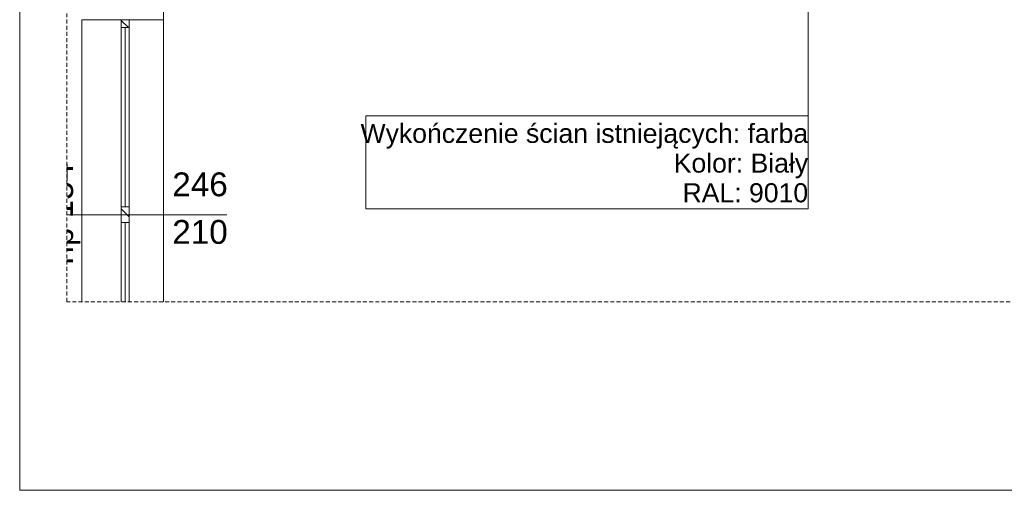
# Model space of a CAD drawing. Extents: x 180 to 6240, y 54 to 2910.
# Tile 1 of 17: x 180 to 1422, y 60 to 654. Entities that reach past the tile are written whole.
import ezdxf
from ezdxf.xclip import XClip

# ---------------------------------------------------------------- set-up
doc = ezdxf.new("R2010")
doc.units = 0
doc.header["$MEASUREMENT"] = 0
doc.header["$XCLIPFRAME"] = 0
doc.linetypes.add('Przerywana długa', pattern=[78, 50, -28])
for name, color, linetype in [('420-K Ściany', 7, 'Continuous'), ('460-K Stropy', 7, 'Continuous'), ('810-G Ogólne', 7, 'Continuous'), ('820-G Rysunki Obrazki', 7, 'Continuous'), ('840-G Znaczniki ogólne', 7, 'Continuous')]:
    doc.layers.add(name, color=color, linetype=linetype)
doc.styles.add('STYL_AUTOMATYCZNY_3', font='arial.ttf')
pattern_1 = [(135, (4271.063, -7264.17), (8.485281, 8.485281), [])]

# ---------------------------------------------------------------- blocks, each defined once
blk = doc.blocks.new('Rysunek_1_1', base_point=(4271.1, -7264.2))
at = {"layer": '420-K Ściany', "linetype": 'Continuous', "lineweight": 13}
h = blk.add_hatch(dxfattribs=at)
h.set_pattern_fill('Ściany_istniejące_0001', color=8, style=0, pattern_type=2)
h.set_pattern_definition(pattern_1)
h.paths.add_polyline_path([(318.2, 653.8), (308.2, 653.8), (308.2, 643.8), (318.2, 643.8)])
h = blk.add_hatch(dxfattribs=at)
h.set_pattern_fill('Ściany_istniejące_0001', color=8, style=0, pattern_type=2)
h.set_pattern_definition(pattern_1)
h.paths.add_polyline_path([(308.2, 407.8), (318.2, 407.8), (318.2, 417.8), (308.2, 417.8)])
h = blk.add_hatch(dxfattribs=at)
h.set_pattern_fill('Ściany_istniejące_0001', color=8, style=0, pattern_type=2)
h.set_pattern_definition(pattern_1)
h.paths.add_polyline_path([(318.2, 407.8), (308.2, 407.8), (308.2, 397.8), (318.2, 397.8)])
at = {"layer": '420-K Ściany', "color": 7, "linetype": 'Continuous', "lineweight": 13, "ltscale": 0.2}
for p, q in [((258.2, 653.8), (308.2, 653.8)), ((258.2, 298), (258.2, 653.8)), ((258.2, 653.8), (308.2, 653.8)), ((308.2, 653.8), (318.2, 653.8)), ((308.2, 643.8), (308.2, 653.8)), ((308.2, 653.8), (318.2, 653.8)), ((308.2, 653.8), (318.2, 653.8)), ((318.2, 653.8), (361.2, 653.8)), ((318.2, 653.8), (318.2, 643.8)), ((318.2, 653.8), (361.2, 653.8)), ((361.2, 298), (361.2, 653.8)), ((318.2, 643.8), (308.2, 643.8)), ((308.2, 417.8), (308.2, 643.8)), ((313.2, 417.8), (313.2, 643.8)), ((318.2, 643.8), (318.2, 417.8)), ((308.2, 407.8), (308.2, 417.8)), ((308.2, 417.8), (318.2, 417.8)), ((318.2, 417.8), (318.2, 407.8)), ((308.2, 397.8), (308.2, 407.8)), ((318.2, 397.8), (308.2, 397.8)), ((308.2, 298), (308.2, 397.8)), ((313.2, 298), (313.2, 397.8)), ((318.2, 407.8), (318.2, 397.8)), ((318.2, 397.8), (318.2, 298))]:
    blk.add_line(p, q, dxfattribs=at)
at = {"layer": '420-K Ściany', "color": 7, "linetype": 'Continuous', "lineweight": 15, "ltscale": 0.2}
blk.add_line((441.2, 407.8), (239.3, 407.8), dxfattribs=at)
at = {"layer": '460-K Stropy', "color": 7, "linetype": 'Continuous', "lineweight": 13, "ltscale": 0.2, "flags": 128}
blk.add_lwpolyline([(361.2, 298), (361.2, 827.8), (5174.1, 827.8), (5174.1, 743.8), (5298, 743.8)], dxfattribs=at)
at = {"layer": '820-G Rysunki Obrazki', "color": 154, "linetype": 'Continuous', "lineweight": 13, "ltscale": 0.2}
for p, q in [((1174.5, 897.8), (1174.5, 415.3)), ((1174.5, 532.4), (616.5, 532.4)), ((616.5, 532.4), (616.5, 415.3)), ((1174.5, 415.3), (1174.5, 532.4)), ((616.5, 415.3), (1174.5, 415.3)), ((1174.5, 415.3), (616.5, 415.3))]:
    blk.add_line(p, q, dxfattribs=at)
at = {"layer": '420-K Ściany', "color": 7, "linetype": 'Continuous', "lineweight": 5, "char_height": 30, "attachment_point": 7, "style": 'STYL_AUTOMATYCZNY_3'}
for s, insert in [('\\A1;{\\pql;\\pt0;\\fArial|b0|i0|c238|p0;\\W1.000000;246\\fArial|b0|i0|c238|p0;\\W1.000000;\\A1{\\H.66x;\\S^  ;}\\fArial|b0|i0|c238|p0;\\W1.000000;\\fArial|b0|i0|c238|p0;\\W1.000000;}', (372.5, 422.3)), ('\\A1;{\\pql;\\pt0;\\fArial|b0|i0|c238|p0;\\W1.000000;210\\fArial|b0|i0|c238|p0;\\W1.000000;\\A1{\\H.66x;\\S^  ;}\\fArial|b0|i0|c238|p0;\\W1.000000;\\fArial|b0|i0|c238|p0;\\W1.000000;}', (372.5, 362.3))]:
    blk.add_mtext(s, dxfattribs=dict(at, insert=insert))
at = {"layer": '420-K Ściany', "color": 7, "linetype": 'Continuous', "lineweight": 5, "insert": (256.3, 344.9), "char_height": 30, "attachment_point": 7, "rotation": 90, "style": 'STYL_AUTOMATYCZNY_3'}
blk.add_mtext('\\A1;{\\pql;\\pt0;\\fArial|b0|i0|c238|p0;\\W1.000000;hp 154\\fArial|b0|i0|c238|p0;\\W1.000000;\\A1{\\H.66x;\\S^  ;}\\fArial|b0|i0|c238|p0;\\W1.000000;\\fArial|b0|i0|c238|p0;\\W1.000000;}', dxfattribs=at)
at = {"layer": '820-G Rysunki Obrazki', "color": 154, "linetype": 'Continuous', "lineweight": 13, "insert": (1174.5, 423.1), "char_height": 24, "attachment_point": 9, "line_spacing_factor": 0.936882, "style": 'STYL_AUTOMATYCZNY_3'}
blk.add_mtext('\\A1;{\\pqr;\\fArial|b0|i0|c238|p0;\\W1.000000;Wykończenie ścian istniejących: farba\\P\\pqr;\\fArial|b0|i0|c238|p0;\\W1.000000;Kolor: Biały\\P\\pqr;\\fArial|b0|i0|c238|p0;\\W1.000000;RAL: 9010}', dxfattribs=at)

msp = doc.modelspace()

# ---------------------------------------------------------------- linework, layer by layer
at = {"layer": '810-G Ogólne', "color": 7, "linetype": 'Continuous', "lineweight": 13, "ltscale": 0.1}
for p, q in [((180, 60), (180, 2910)), ((5240, 60), (180, 60))]:
    msp.add_line(p, q, dxfattribs=at)
at = {"layer": '840-G Znaczniki ogólne', "color": 8, "linetype": 'Przerywana długa', "lineweight": 13, "ltscale": 0.1}
msp.add_lwpolyline([(239.3, 2697.2), (5076, 2697.2), (5076, 2429.8), (5298, 2429.8), (5298, 298), (239.3, 298)], close=True, dxfattribs=at)

# ---------------------------------------------------------------- block references
at = {"layer": '820-G Rysunki Obrazki', "color": 7, "linetype": 'Continuous', "lineweight": 13, "ltscale": 0.1}
ref = msp.add_blockref('Rysunek_1_1', (4271.1, -7264.2), dxfattribs=at)
XClip(ref).set_block_clipping_path([(239.3222180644, 297.9939572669), (5297.9618786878, 297.9939572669), (5297.9618786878, 2429.8300772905), (5076.0038870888, 2429.8300772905), (5076.0038870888, 2697.1691597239), (239.3222180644, 2697.1691597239)])

doc.saveas('drawing.dxf')
